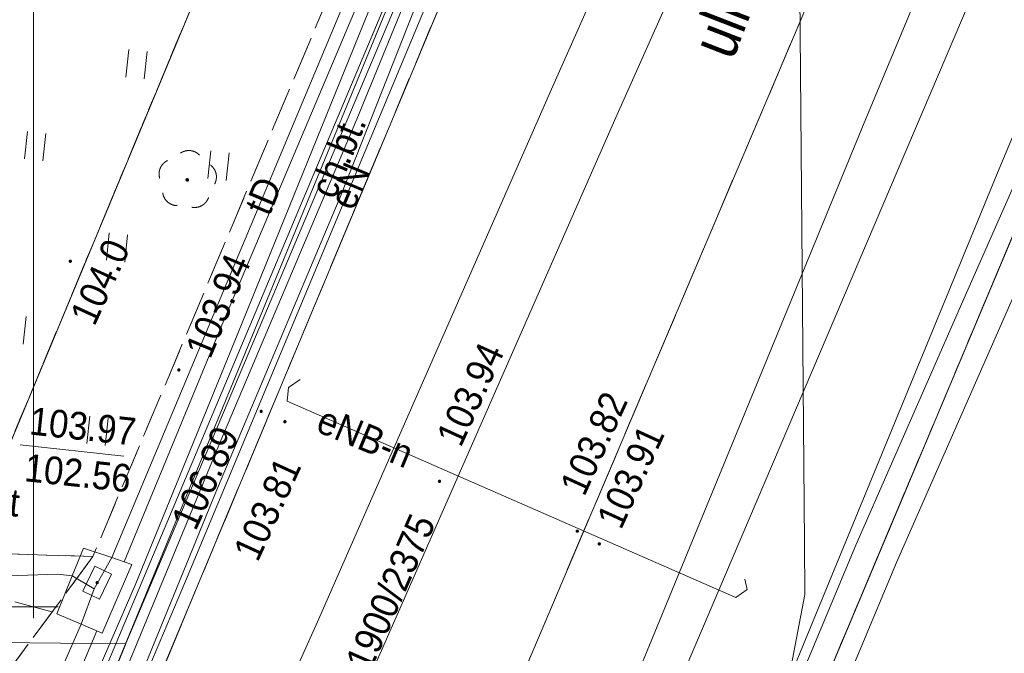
# Model space of a CAD drawing. Header units: millimetres. Extents: x -165388 to 921073, y -295343 to 494042.
# Tile 102 of 117: x 259765 to 286470, y 101739 to 118927. Entities that reach past the tile are written whole.
import ezdxf
from ezdxf.xclip import XClip

# ---------------------------------------------------------------- set-up
doc = ezdxf.new("R2010")
doc.units = ezdxf.units.MM
doc.header["$MEASUREMENT"] = 0
doc.header["$XCLIPFRAME"] = 0
for name, pattern in [('0.5_0.5', [1000, 500, -500]), ('1.0_0.5', [1500, 1000, -500]), ('1.5_0.5', [2000, 1500, -500]), ('1.5_1.0', [2500, 1500, -1000]), ('mz1.0_0.5', [1500, 1000, -500]), ('Wipeout_Contour', [1000, 0, -1000])]:
    doc.linetypes.add(name, pattern=pattern)
for name, color, linetype, lineweight in [('20231207_mdcp_Kolska_2-4_6_0_Nr_pióra__1', 7, 'Continuous', 13), ('bg-woz-oz.6640.12006.2023.pge-1_rzut_5_216-obręb ewidencyjny_Nr_pióra__7', 7, 'Continuous', 18), ('bg-woz-oz.6640.12006.2023.pge-1_rzut_5_219-działka ewidencyjna_Nr_pióra__7', 7, 'Continuous', 18), ('bg-woz-oz.6640.12006.2023.pge-1_rzut_5_994-Nazwa ulicy_Nr_pióra__7', 7, 'Continuous', 18), ('bg-woz-oz.6640.12006.2023.pge-1_rzut_5_chodnik (powierzchnia)-Atr17_Nr_pióra__7', 7, 'Continuous', 18), ('bg-woz-oz.6640.12006.2023.pge-1_rzut_5_chodnik (powierzchnia)_Nr_pióra__7', 7, 'Continuous', 18), ('bg-woz-oz.6640.12006.2023.pge-1_rzut_5_jezdnia (powierzchnia)_Nr_pióra__7', 7, 'Continuous', 18), ('bg-woz-oz.6640.12006.2023.pge-1_rzut_5_komora podziemna - przewód telekomunikacyjny (powierzchnia)_Nr_pióra__30', 252, 'Continuous', 18), ('bg-woz-oz.6640.12006.2023.pge-1_rzut_5_krawężnik (linia)_Nr_pióra__7', 7, 'Continuous', 18), ('bg-woz-oz.6640.12006.2023.pge-1_rzut_5_przewód telekomunikacyjny (linia)-Atr1_Nr_pióra__30', 252, 'Continuous', 18), ('bg-woz-oz.6640.12006.2023.pge-1_rzut_5_przewód telekomunikacyjny (linia)_Nr_pióra__30', 252, 'Continuous', 18), ('bg-woz-oz.6640.12006.2023.pge-1_rzut_5_przewód telekomunikacyjny podziemny_Nr_pióra__30', 252, 'Continuous', 18), ('bg-woz-oz.6640.12006.2023.pge-1_rzut_5_punkt o określonej wysokości (sieć telekomunikacyjna)-Atr2_Nr_pióra__30', 252, 'Continuous', 18), ('bg-woz-oz.6640.12006.2023.pge-1_rzut_5_punkt o określonej wysokości (sieć telekomunikacyjna)-Atr2_Nr_pióra__7', 7, 'Continuous', 18), ('bg-woz-oz.6640.12006.2023.pge-1_rzut_5_punkt o określonej wysokości (sieć telekomunikacyjna)-Atr3_Nr_pióra__30', 252, 'Continuous', 18), ('bg-woz-oz.6640.12006.2023.pge-1_rzut_5_punkt wysokościowy naturalny-Atr2_Nr_pióra__7', 7, 'Continuous', 18), ('bg-woz-oz.6640.12006.2023.pge-1_rzut_5_punkt wysokościowy sztuczny-Atr2_Nr_pióra__7', 7, 'Continuous', 18), ('bg-woz-oz.6640.12006.2023.pge-1_rzut_5_tor tramwajowy (linia)_Nr_pióra__7', 7, 'Continuous', 18), ('bg-woz-oz.6640.12006.2023.pge-1_rzut_5_trawnik_Nr_pióra__7', 7, 'Continuous', 18), ('bg-woz-oz.6640.12006.2023.pge-1_rzut_5_właz prostokątny - siec telekomunikacyjna (punkt)-Atr17_Nr_pióra__7', 7, 'Continuous', 18), ('bg-woz-oz.6640.12006.2023.pge-1_rzut_5_właz prostokątny - siec telekomunikacyjna (punkt)_Nr_pióra__7', 7, 'Continuous', 18)]:
    doc.layers.add(name, color=color, linetype=linetype, lineweight=lineweight)
for name, color, linetype, lineweight, true_color in [('bg-woz-oz.6640.12006.2023.pge-1_rzut_5_218-kontur użytku gruntowego_Nr_pióra__3', 7, 'Continuous', 18, 0x959595), ('bg-woz-oz.6640.12006.2023.pge-1_rzut_5_drzewo liściaste (punkt)_Nr_pióra__94', 7, 'Continuous', 18, 0x4b4b4b), ('bg-woz-oz.6640.12006.2023.pge-1_rzut_5_przewód elektroenergetyczny (linia)-Atr1_Nr_pióra__1', 7, 'Continuous', 18, 0x4c4c4c), ('bg-woz-oz.6640.12006.2023.pge-1_rzut_5_przewód elektroenergetyczny (linia)_Nr_pióra__1', 7, 'Continuous', 18, 0x4c4c4c), ('bg-woz-oz.6640.12006.2023.pge-1_rzut_5_przewód gazowy (linia)_Nr_pióra__40', 7, 'Continuous', 18, 0xbcbcbc), ('bg-woz-oz.6640.12006.2023.pge-1_rzut_5_przewód kanalizacyjny (linia)-Atr1_Nr_pióra__34', 7, 'Continuous', 18, 0x4b4b4b), ('bg-woz-oz.6640.12006.2023.pge-1_rzut_5_przewód kanalizacyjny (linia)_Nr_pióra__34', 7, 'Continuous', 18, 0x4b4b4b), ('bg-woz-oz.6640.12006.2023.pge-1_rzut_5_Zakres_Nr_pióra__3', 7, 'Continuous', 18, 0x959595), ('ZD_DIM_Nr_pióra__48', 7, 'Continuous', 13, 0xa80f02)]:
    doc.layers.add(name, color=color, linetype=linetype, lineweight=lineweight, true_color=true_color)
for name, color, linetype in [('bg-woz-oz.6640.12006.2023.pge-1_rzut_5_drzewo liściaste (punkt)', 7, 'Continuous'), ('bg-woz-oz.6640.12006.2023.pge-1_rzut_5_punkt o określonej wysokości (sieć telekomunikacyjna)', 7, 'Continuous'), ('bg-woz-oz.6640.12006.2023.pge-1_rzut_5_punkt wysokościowy naturalny', 7, 'Continuous'), ('bg-woz-oz.6640.12006.2023.pge-1_rzut_5_punkt wysokościowy sztuczny', 7, 'Continuous'), ('INW_GEO', 7, 'Continuous'), ('ZD_DIM', 7, 'Continuous'), ('ZD_INNE', 7, 'Continuous')]:
    doc.layers.add(name, color=color, linetype=linetype)
doc.styles.add('GENERATED_STYLE_1', font='txt')
doc.styles.add('GENERATED_STYLE_4', font='txt')
doc.dimstyles.new('GENERATED_STYLE__2', dxfattribs={"dimtxt": 1000, "dimasz": 678.5714285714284, "dimexe": 0.18, "dimexo": 20, "dimgap": 0.09, "dimtad": 1, "dimlfac": 0.001, "dimzin": 0, "dimdsep": 46, "dimtxsty": 'GENERATED_STYLE_4', "dimblk": 'ARROWHEAD_17', "dimblk1": 'ARROWHEAD_17', "dimblk2": 'ARROWHEAD_17', "dimcen": 0.09, "dimclrd": 256, "dimclre": 256, "dimclrt": 256, "dimadec": 0, "dimazin": 0, "dimtfac": 1, "dimtdec": 4, "dimtmove": 0, "dimatfit": 3, "dimfxl": 0, "dimtolj": 1, "dimtzin": 0, "dimarcsym": 0})
picture_1 = doc.add_image_def('image1.tif', size_in_pixel=(4961, 3508))

# ---------------------------------------------------------------- blocks, each defined once
blk = doc.blocks.new('Rysunek_2_5', base_point=(-8071116841.925635, -4961354754.727498))
at = {"layer": 'bg-woz-oz.6640.12006.2023.pge-1_rzut_5_drzewo liściaste (punkt)', "linetype": 'Continuous', "lineweight": 0, "true_color": 0x4b4b4b}
blk.add_hatch(color=251, dxfattribs=at).paths.add_polyline_path([(264360.0322408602, 114574.632178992, 0.9999999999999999), (264260.5981202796, 114585.2555278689, 0.9999999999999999)])
at = {"layer": 'bg-woz-oz.6640.12006.2023.pge-1_rzut_5_punkt o określonej wysokości (sieć telekomunikacyjna)', "linetype": 'Continuous', "lineweight": 18}
blk.add_hatch(color=252, dxfattribs=at).paths.add_polyline_path([(261885.4677705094, 103698.445555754, 0.9999999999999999), (261846.9030056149, 103617.1266846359, 0.9999999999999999)])
at = {"layer": 'bg-woz-oz.6640.12006.2023.pge-1_rzut_5_punkt wysokościowy naturalny', "linetype": 'Continuous', "lineweight": 0, "true_color": 0x000000}
blk.add_hatch(color=18, dxfattribs=at).paths.add_polyline_path([(261182.813456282, 112369.6818836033, 0.9999999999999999), (261093.322747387, 112379.2428988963, 0.9999999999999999)])
at = {"layer": 'bg-woz-oz.6640.12006.2023.pge-1_rzut_5_punkt wysokościowy sztuczny', "linetype": 'Continuous', "lineweight": 0, "true_color": 0x000000}
for points in [[(264126.1472273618, 109420.311389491, 0.9999999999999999), (264036.6565184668, 109429.8724038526, 0.9999999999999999)], [(266359.4201877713, 108296.7047477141, 0.9999999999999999), (266269.9294788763, 108306.2657620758, 0.9999999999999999)], [(267003.3197654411, 108016.7166516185, 0.9999999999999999), (266913.8290565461, 108026.2776669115, 0.9999999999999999)], [(271195.5297701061, 106402.2274818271, 0.9999999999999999), (271106.039061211, 106411.7884961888, 0.9999999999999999)], [(274932.7650265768, 105047.5420439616, 0.9999999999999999), (274843.2743176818, 105057.1030583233, 0.9999999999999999)], [(275529.4546112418, 104702.1994050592, 0.9999999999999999), (275439.9639023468, 104711.7604184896, 0.9999999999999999)]]:
    blk.add_hatch(color=18, dxfattribs=at).paths.add_polyline_path(points)
at = {"layer": 'bg-woz-oz.6640.12006.2023.pge-1_rzut_5_216-obręb ewidencyjny_Nr_pióra__7', "linetype": '1.5_1.0', "flags": 128}
blk.add_lwpolyline([(478131.8905176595, 494042.2276444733), (468407.6566873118, 491319.8616877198), (463558.1599669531, 489323.7450663), (455785.044439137, 486131.4457422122), (448273.2171202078, 477289.4182400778), (430305.6733803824, 456148.541437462), (428510.164055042, 454027.28090249), (420737.2988071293, 440576.9067117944), (419834.1895034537, 438430.7022523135), (417784.1870477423, 433550.8672203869), (396982.1628984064, 384090.8551784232), (377756.7662578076, 338374.5372602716), (379393.1777710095, 333452.844729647), (315775.6224190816, 182205.2819356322), (314923.9724492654, 180164.2056675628), (312040.7621143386, 173321.7793321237), (261484.4032842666, 53112.3180501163), (241423.674095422, 5413.522001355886), (247900.9987898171, 2690.001340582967), (262338.0662379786, -3378.036521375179), (273785.52443441, -7306.369610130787), (277549.020525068, -8603.519244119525), (297278.6191832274, -12199.81411844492), (317356.2813028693, -12444.11677308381), (333270.2467450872, -10242.25304462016), (376016.4716420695, -1353.031646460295), (389726.7816802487, 1496.599676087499), (438416.830743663, 11611.32271867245), (456015.3554240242, 15272.4877120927), (480463.5322475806, 20354.02782633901), (497619.6175171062, 23921.66545148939), (514971.0016259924, 27528.77918630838), (529607.0264680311, 30571.15931436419), (556370.0214689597, 36139.54315241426), (576312.1322272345, 40274.42145068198), (589683.686315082, 43059.67570468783), (615140.312246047, 48355.2961833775), (616220.4899052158, 48581.82702586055), (634889.248832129, 52470.58519627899), (645164.7893851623, 54611.09129246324), (649813.250227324, 55572.71065645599)], dxfattribs=at)
blk.add_lwpolyline([(-165387.8878252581, 18031.94059059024), (-76197.38563615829, 25428.77905536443), (-70556.2409972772, 25892.12251454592), (-65858.74732490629, 17334.66651290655), (-32575.62591973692, -48795.33144179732), (-33434.92813501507, -58438.61406203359), (-34506.61248154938, -70352.18164883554), (-34884.88857913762, -73610.43381784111), (-34847.41146117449, -77777.99851074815), (-34351.29349306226, -149758.0225933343), (-33863.54637797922, -221063.339385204), (49110.58203876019, -210759.6646426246), (56097.97361306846, -261046.5223584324), (58810.17918419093, -280655.6131327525), (68525.01957118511, -283292.5765886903), (99614.28502108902, -291733.0607995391), (106152.5870971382, -295297.8196907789), (148135.3605072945, -233498.0847649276), (178386.0999243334, -164973.9629924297), (213466.6769439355, -61032.51256980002), (241423.674095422, 5413.522001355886), (261484.4032842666, 53112.3180501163), (312040.7621143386, 173321.7793321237), (283312.7159988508, 179106.3939575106), (128376.4298250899, 210362.689755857), (-61136.87913212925, 251960.7453299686), (-75011.46761514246, 249832.6488938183), (-79204.82803229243, 244658.8467704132), (-83859.66502968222, 238930.9333190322), (-91094.01775896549, 216683.5707640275), (-93826.92435290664, 221320.1343137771), (-108163.2622340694, 179476.3484410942), (-111617.6671888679, 170864.5898280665), (-131164.3164902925, 116493.4237450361), (-141165.8304715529, 87642.65914447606), (-161180.6289767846, 30113.35495300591)], close=True, dxfattribs=at)
at = {"layer": 'bg-woz-oz.6640.12006.2023.pge-1_rzut_5_218-kontur użytku gruntowego_Nr_pióra__3', "linetype": '0.5_0.5', "flags": 128}
for points in [[(312040.7621143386, 173321.7793321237), (261484.4032842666, 53112.3180501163)], [(261484.4032842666, 53112.3180501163), (312040.7621143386, 173321.7793321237)], [(268654.8708826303, 129452.5675550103), (258272.5769560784, 104474.1674289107)], [(258272.5769560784, 104474.1674289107), (268654.8708826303, 129452.5675550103)]]:
    blk.add_lwpolyline(points, dxfattribs=at)
at = {"layer": 'bg-woz-oz.6640.12006.2023.pge-1_rzut_5_219-działka ewidencyjna_Nr_pióra__7', "linetype": 'Continuous', "flags": 128}
for points in [[(312040.7621143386, 173321.7793321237), (261484.4032842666, 53112.3180501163)], [(268654.8708826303, 129452.5675550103), (258272.5769560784, 104474.1674289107)]]:
    blk.add_lwpolyline(points, dxfattribs=at)
at = {"layer": 'bg-woz-oz.6640.12006.2023.pge-1_rzut_5_chodnik (powierzchnia)_Nr_pióra__7', "linetype": 'mz1.0_0.5', "flags": 128}
for points in [[(249074.4825107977, 76271.7214608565), (250706.1344627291, 70646.55373897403), (250745.5257130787, 70732.85744339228), (257903.0906399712, 87366.61120783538), (263552.3150349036, 101084.098723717), (272432.8970117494, 122361.0854400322), (272633.0402698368, 122822.4341981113), (272804.4156273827, 123296.9133714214), (272945.9607489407, 123774.5795510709), (273077.5624569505, 124253.3080652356), (273180.396264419, 124745.1669964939), (273263.3432485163, 125239.1505967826), (273316.4599956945, 125736.3212024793), (273355.6815292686, 126385.8299953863), (273369.0246287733, 126887.2499410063), (273341.5317432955, 127382.9758130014), (273304.0954470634, 127879.7640213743), (273236.8289129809, 128379.7392351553), (273148.6132210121, 128871.8957044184), (273039.4483702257, 129356.2334338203), (272910.3966942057, 129842.6958322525), (272760.3958584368, 130321.3394880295), (272507.0091020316, 130961.8823453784), (272272.1492955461, 131399.3076197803), (272006.3969176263, 131829.9764879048), (271706.5649637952, 132224.0587119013), (271385.7838502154, 132610.3221932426), (271285.9673313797, 132711.4985864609), (270920.1008947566, 133052.2943474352), (270542.1663764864, 133374.2656195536), (270130.1522832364, 133659.6502475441), (269846.7226084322, 133830.7280652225), (269851.3113800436, 132744.0915387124), (270161.0867455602, 132348.9469792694), (270384.5584075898, 131993.1936711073), (270619.4182140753, 131555.7683957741), (270811.3173684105, 131092.7622243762), (270961.3182023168, 130614.1185676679), (271070.4830549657, 130129.7808401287), (271077.2394621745, 130098.888267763), (271165.4551550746, 129606.7317984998), (271253.6708470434, 129114.5753264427), (271341.8865399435, 128622.4188571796), (271420.1588202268, 128131.324720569), (271497.3687659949, 127630.2871732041), (271509.8192440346, 127558.5586186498), (261750.5616694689, 104364.0659190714), (259574.2702512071, 101408.5362432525), (260113.593749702, 100526.2493491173), (251512.2350724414, 80074.26829729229), (250355.5274056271, 80449.27145820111), (250161.758155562, 80047.58317396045), (250595.4013466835, 79870.51374465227), (249055.2756236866, 76374.34258684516)], [(175015.7020203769, 101502.0173853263), (214705.3433051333, 101455.3842283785), (220691.1076819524, 101379.0636826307), (226616.1492513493, 101299.1737332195), (228632.4523827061, 101345.2354604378), (252828.9396120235, 101435.2675527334), (257007.5100511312, 101481.6257460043), (259574.2702512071, 101408.5362432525), (261750.5616694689, 104364.0659190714), (258272.5769560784, 104474.1674289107), (251049.2825983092, 104451.3943577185), (249973.2694197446, 104546.2397085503), (239699.5570706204, 104587.8877453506), (230342.0833675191, 104451.1913349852), (230335.8790734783, 103828.3257745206), (224735.1031629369, 103742.8319770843), (224747.0015296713, 104324.8615544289), (224434.5064135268, 104318.0202888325), (213967.6198931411, 104340.0790411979), (191109.1591026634, 104348.4606286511), (176824.0871885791, 104496.8534540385), (176916.0011811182, 107051.5455715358), (176151.8031805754, 107052.7357300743), (175408.5543397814, 107061.7446321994), (174953.6644490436, 107039.9458184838), (174993.989138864, 104028.6215385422)]]:
    blk.add_lwpolyline(points, close=True, dxfattribs=at)
at = {"layer": 'bg-woz-oz.6640.12006.2023.pge-1_rzut_5_drzewo liściaste (punkt)_Nr_pióra__94', "linetype": 'Continuous'}
for centre, start, end in [((264352.8085779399, 114977.6803385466), 43.1737619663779, 124.6297618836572), ((263945.6384731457, 114743.6108915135), 115.2097619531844, 196.4497618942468), ((264701.337793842, 114662.8734357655), 331.3537619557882, 52.59376189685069), ((264042.2253431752, 114282.7421724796), 187.1227619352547, 268.7727619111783), ((264509.5657128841, 114232.8124307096), 259.0307619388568, 340.6807619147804)]:
    blk.add_arc(centre, 400, start, end, dxfattribs=at)
at = {"layer": 'bg-woz-oz.6640.12006.2023.pge-1_rzut_5_jezdnia (powierzchnia)_Nr_pióra__7', "linetype": '1.5_0.5', "flags": 128}
blk.add_lwpolyline([(273180.396264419, 124745.1669964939), (273077.5624569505, 124253.3080652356), (272945.9607489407, 123774.5795510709), (272804.4156273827, 123296.9133714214), (272633.0402698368, 122822.4341981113), (272432.8970117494, 122361.0854400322), (263552.3150349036, 101084.098723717), (257903.0906399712, 87366.61120783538), (250745.5257130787, 70732.85744339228), (244415.6443076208, 55539.3258780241), (227560.6918046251, 15442.98968557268), (236112.2367586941, 10295.40006443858), (235927.8588062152, 10546.40757665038), (235818.6939563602, 11030.74530512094), (235875.7625026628, 11376.6400590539), (242242.9104885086, 26636.58850360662), (243784.3960868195, 30333.75257253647), (252625.5868114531, 51524.43558443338), (266248.8841935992, 83870.22307701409), (271899.1709230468, 97597.65400458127), (288080.010141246, 135714.4015338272), (279477.5998620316, 138785.6451524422), (279435.0216053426, 138669.511212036), (279067.5826128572, 138336.662016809), (278621.2762603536, 138112.8079583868), (278130.1821256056, 138034.5356771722), (277634.0738544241, 138097.5958360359), (277201.492998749, 138284.6086779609), (276823.5584804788, 138606.5799500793), (276683.2035174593, 138893.1117709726), (276624.8180614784, 139382.0812366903), (276776.306594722, 139858.6850818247), (285701.6763547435, 160990.0900190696), (285846.1109399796, 161306.5369343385), (285459.9752826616, 161740.0104096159), (285260.8943590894, 161288.6050641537), (276214.5462390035, 139777.9057333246), (272507.0091020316, 130961.8823453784), (272760.3958584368, 130321.3394880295), (272910.3966942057, 129842.6958322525), (273039.4483702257, 129356.2334338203), (273148.6132210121, 128871.8957044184), (273236.8289129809, 128379.7392351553), (273304.0954470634, 127879.7640213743), (273341.5317432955, 127382.9758130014), (273369.0246287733, 126887.2499410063), (273355.6815292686, 126385.8299953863), (273316.4599956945, 125736.3212024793), (273263.3432485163, 125239.1505967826)], close=True, dxfattribs=at)
at = {"layer": 'bg-woz-oz.6640.12006.2023.pge-1_rzut_5_komora podziemna - przewód telekomunikacyjny (powierzchnia)_Nr_pióra__30', "linetype": 'Continuous', "flags": 128}
blk.add_lwpolyline([(260769.8600227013, 102809.4520503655), (261191.7756376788, 103840.4647642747), (261493.3928279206, 104592.6795396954), (262260.8626913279, 104339.717073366), (262600.383435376, 104222.988053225), (262803.8834147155, 104150.9619597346), (262001.1857105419, 102285.680106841), (261433.6464246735, 102527.3392861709)], close=True, dxfattribs=at)
at = {"layer": 'bg-woz-oz.6640.12006.2023.pge-1_rzut_5_krawężnik (linia)_Nr_pióra__7', "linetype": 'Continuous', "flags": 128}
for points in [[(236526.375522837, 10029.90226075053), (236112.2367586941, 10295.40006443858), (235927.8588062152, 10546.40757665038), (235818.6939563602, 11030.74530512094), (235875.7625026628, 11376.6400590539), (242242.9104885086, 26636.58850360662), (243784.3960868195, 30333.75257253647), (252625.5868114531, 51524.43558443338), (266248.8841935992, 83870.22307701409), (271899.1709230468, 97597.65400458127), (288080.010141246, 135714.4015338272)], [(250745.5257130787, 70732.85744339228), (257903.0906399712, 87366.61120783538), (263552.3150349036, 101084.098723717), (272432.8970117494, 122361.0854400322), (272633.0402698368, 122822.4341981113), (272804.4156273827, 123296.9133714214), (272945.9607489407, 123774.5795510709), (273077.5624569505, 124253.3080652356), (273180.396264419, 124745.1669964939), (273263.3432485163, 125239.1505967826), (273316.4599956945, 125736.3212024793), (273355.6815292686, 126385.8299953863), (273369.0246287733, 126887.2499410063), (273341.5317432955, 127382.9758130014), (273304.0954470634, 127879.7640213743), (273236.8289129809, 128379.7392351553), (273148.6132210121, 128871.8957044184), (273039.4483702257, 129356.2334338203), (272910.3966942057, 129842.6958322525), (272760.3958584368, 130321.3394880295), (272507.0091020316, 130961.8823453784)]]:
    blk.add_lwpolyline(points, dxfattribs=at)
at = {"layer": 'bg-woz-oz.6640.12006.2023.pge-1_rzut_5_przewód elektroenergetyczny (linia)_Nr_pióra__1', "linetype": 'Continuous', "flags": 128}
for points in [[(256934.1154573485, 175347.4135855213), (260503.2053273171, 174583.9363420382), (269186.5657437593, 172741.0440873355), (271538.9899332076, 172167.8945142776), (280271.0899347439, 170028.1446287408), (279670.4893689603, 166853.9866358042), (278302.9280882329, 162243.1758465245), (286061.7627864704, 158618.4159768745), (280342.0848548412, 145371.0734378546), (280144.0662657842, 144929.6115040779), (277437.8405027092, 138802.4309035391), (272746.5844312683, 127838.7583224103), (272377.4020923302, 125042.1524513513), (262645.0852882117, 102005.6920098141), (262644.0229536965, 101995.7485981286), (254053.4573411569, 81079.99658025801)], [(245130.3078001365, 176316.8592033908), (246177.5552239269, 180941.7778868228), (249034.5917278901, 192151.6994936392), (249865.3355045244, 195220.8141498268), (250249.0919195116, 195612.2614834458), (273739.0845213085, 190407.3841944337), (274710.7343012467, 190182.892090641), (286859.2035882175, 187356.32279329), (290734.7969608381, 186449.4732972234), (296919.6841539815, 185507.0984214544), (297186.8812646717, 184995.8199225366), (287562.4972591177, 162028.2834293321), (285370.5672863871, 156761.3352630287), (277700.4058770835, 138341.9317994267), (272735.2381786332, 126602.9706131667), (260824.1218151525, 98328.32990773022), (253799.0931086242, 81428.99348121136), (253275.7465261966, 81142.97188166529), (248104.7479370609, 83103.39877009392), (247663.7102942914, 81893.40463839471)], [(287236.1187366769, 188060.2652421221), (286429.1297998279, 187472.6694151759), (286567.4019847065, 185848.7910944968), (286718.1246494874, 184153.1842174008), (280651.530447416, 167282.1903293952), (279574.1992862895, 165858.5830898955), (279680.9419281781, 165163.3090376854), (286715.0966282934, 160026.9808107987), (278529.3644145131, 140264.749456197), (278400.6092054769, 138588.9445468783), (273070.2120438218, 126255.4184449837), (271970.1894531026, 124713.5525941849), (249103.6295900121, 69108.08757506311), (243716.4184553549, 55583.859086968), (240733.9866803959, 49224.70814548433)], [(262600.383435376, 104222.988053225), (265205.347946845, 110531.9546805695), (271694.621485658, 125899.5383866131), (272398.9474046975, 127785.3870019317), (276294.8572579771, 137234.984157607), (279471.4836450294, 144941.1274725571), (283648.1463881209, 154853.5181190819), (286797.1520675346, 162301.1327199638), (290585.5963751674, 171309.6503410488), (294028.0181057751, 179620.9819205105), (296304.8070510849, 184929.1484672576)], [(280231.303408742, 141792.5922693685), (278801.065438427, 138948.4369717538), (270628.5485001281, 118933.3709757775), (264263.5251842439, 103693.3093555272), (259487.4949986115, 92406.81584831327), (257142.6317580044, 86743.87347046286), (254593.5886008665, 81052.46073007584), (254070.2420193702, 80766.43913052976), (248396.2090350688, 83384.02383867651), (247422.0521878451, 83679.18216157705), (246917.0198747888, 82717.3909349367), (246821.7921275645, 81731.93080164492), (246788.8597445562, 81423.68502635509)], [(229148.5796356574, 18350.75725521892), (232051.6767939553, 25191.05892069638), (236649.8727537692, 36225.01532360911), (240571.3635040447, 45631.65182806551), (243792.6928158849, 53473.81590679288), (246416.7793570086, 59961.76395285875), (248931.1908250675, 66270.34818101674), (251227.7817362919, 71857.99260251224), (250431.7147610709, 73914.19720556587), (253549.8278681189, 81355.05539830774), (254498.7024320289, 83647.2240369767), (258251.2400345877, 92790.31768906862), (260584.799987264, 98253.32949124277), (262894.6061758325, 103588.139269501), (265685.1387964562, 110410.2963833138), (269345.3810820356, 119442.5677713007), (272285.2775659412, 126721.4419050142), (272746.5844312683, 127838.7583224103)], [(273316.4599956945, 125736.3212024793), (272179.8507608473, 124228.5349294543), (268911.6938523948, 116230.4632598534), (265197.4003082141, 107445.3324433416), (262485.2677918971, 100886.3357808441), (259524.4221482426, 93599.64290447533), (256088.6719664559, 85539.0212982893), (253416.6954969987, 78885.22225245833), (249103.6295900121, 69108.08757506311)], [(270990.633925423, 120533.9627861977), (268478.729525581, 114154.7123380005), (265084.877663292, 106109.7282152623), (262361.0594617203, 99441.3540204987), (259108.7527191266, 91874.03607740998), (254387.5815533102, 81195.15304453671), (247343.7799075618, 84170.27629725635), (246240.1449475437, 81653.2761240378)], [(267372.2888855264, 109164.0120754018), (267057.3715595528, 108946.2344851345), (267018.0651666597, 108578.3282369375), (279191.4343405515, 103254.9850223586), (279496.4082529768, 103473.8249471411), (279435.6005880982, 103751.8580891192)], [(146528.2506030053, 103137.5942677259), (147607.8331833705, 102982.0261104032), (154782.0904189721, 103110.6073120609), (155316.5276059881, 103123.9074449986), (165119.3301826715, 103192.9119583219), (175078.1252076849, 102933.4863312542), (195903.2855080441, 102719.948423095), (204331.857402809, 102634.0657901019), (223892.4620924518, 102445.0045516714), (233511.7363734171, 102302.3079447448), (254175.6774112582, 102085.8805719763), (261709.724612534, 102005.0550391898), (262644.0229536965, 101995.7485981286)], [(261857.3462031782, 102351.3321913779), (256330.4600426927, 89214.13198020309), (251979.2349366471, 78797.43192251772), (249898.7223077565, 73820.28743997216), (250778.9683174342, 71704.80476226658), (248458.9211782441, 66180.00781815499), (245891.6056444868, 59846.90502844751), (241650.4380097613, 49519.01574246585), (237481.2964685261, 39394.62643675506), (231951.2233035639, 26227.5959905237), (227811.9119983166, 16100.01968033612), (223997.291713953, 6752.363712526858), (220630.7630203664, -1225.141195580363), (217614.1238464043, -8375.133370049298), (214563.1924141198, -16034.36423186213), (210510.6950355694, -25537.63024881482), (207552.271601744, -32613.38680144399), (204406.5377861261, -40312.7737082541), (201114.5422533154, -48157.44485706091), (195421.9372086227, -51079.23331577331), (192227.5475934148, -61116.68194644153), (189136.2044690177, -70189.61959984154), (187012.7730788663, -76509.80465486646)]]:
    blk.add_lwpolyline(points, dxfattribs=at)
at = {"layer": 'bg-woz-oz.6640.12006.2023.pge-1_rzut_5_przewód gazowy (linia)_Nr_pióra__40', "linetype": 'Continuous', "flags": 128}
blk.add_lwpolyline([(375996.6534171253, 335454.9991479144), (371353.0745944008, 324184.5255233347), (367051.5665495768, 313762.5137912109), (361920.7175662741, 301508.2374475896), (352391.4334857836, 278771.9065006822), (344765.8901438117, 260770.1263464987), (342464.8801749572, 255705.9133639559), (322425.5674015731, 207642.7804706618), (307429.7375706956, 171863.3717605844), (290250.9436989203, 130524.4065923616), (270112.324626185, 83226.15163680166), (252810.0882945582, 42614.41542766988), (231959.3245601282, -6548.738984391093), (219696.70422934, -35007.07770232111), (223802.4365222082, -45432.23776575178)], dxfattribs=at)
at = {"layer": 'bg-woz-oz.6640.12006.2023.pge-1_rzut_5_przewód kanalizacyjny (linia)_Nr_pióra__34', "linetype": 'Continuous', "flags": 128}
for points in [[(300067.8491583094, 146014.3768917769), (294441.0597104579, 132794.9243076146), (292315.7166745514, 127680.5658517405), (290996.1309125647, 124554.2589472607), (286807.5751513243, 114607.7386057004), (285347.8713203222, 111288.2236111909), (282446.9575639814, 104673.5668703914), (277649.0398850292, 93193.50317586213), (276416.8984452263, 90249.33745525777), (275944.0333768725, 89023.8367151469), (267500.354507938, 69078.16991116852), (260725.6767498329, 53198.60852044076), (257406.3776414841, 45386.42174843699), (249301.3632902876, 26279.92612309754), (248992.2018656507, 25556.87784403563), (240607.3445798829, 5442.608131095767), (232371.4721975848, -14041.52294807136), (231830.9332551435, -15324.35890473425), (223794.4781342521, -34813.30200657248), (222083.4673391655, -38973.27576205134), (216825.3408353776, -51537.78652194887), (216108.5329204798, -53506.57849106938)], [(301172.5263893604, 145543.9611868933), (295547.4400706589, 132329.153961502), (293422.351995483, 127217.1819228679), (292102.5112727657, 124088.4886011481), (287909.3560418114, 114132.8050233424), (286446.373431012, 110805.1925227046), (283550.1866247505, 104200.8922258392), (278755.6752059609, 92730.11924698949), (277530.0913276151, 89802.14853771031), (277056.9712985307, 88574.26137849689), (268605.1592184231, 68608.94741676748), (261829.1607704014, 52728.32029499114), (258511.1823519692, 44917.19925403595), (250404.847310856, 25809.63789764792), (250097.2615368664, 25090.04176780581), (241713.8524213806, 4978.03099360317), (233476.5318688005, -14508.35902430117), (232939.0167472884, -15785.48389486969), (224904.2647564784, -35269.78163793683), (223191.6783107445, -39433.20754356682), (217943.2606678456, -51974.6189955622), (217236.5440549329, -53916.73202719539)], [(264202.118517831, 94522.38648664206), (264457.6967600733, 95058.77080187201), (267842.0129101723, 102588.5525159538), (274193.5761421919, 117043.7023993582), (276932.9988108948, 123239.5529644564), (277445.0589893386, 123786.240613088)], [(265918.7586698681, 93706.50490280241), (266182.0230940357, 94261.17617171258), (269578.6112966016, 101816.3981437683), (275930.5782169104, 116275.3265220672), (278566.7228912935, 122176.8672335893), (278852.6857141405, 122510.3837028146)]]:
    blk.add_lwpolyline(points, dxfattribs=at)
at = {"layer": 'bg-woz-oz.6640.12006.2023.pge-1_rzut_5_przewód telekomunikacyjny (linia)_Nr_pióra__30', "linetype": 'Continuous', "flags": 128}
for points in [[(268932.1349365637, 120281.214075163), (262260.8626913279, 104339.717073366), (261787.402885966, 103485.1787108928)], [(261787.402885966, 103485.1787108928), (261433.6464246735, 102527.3392861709), (254808.6496600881, 87395.50800528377), (251469.3592777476, 79767.08485651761), (251004.7805504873, 78901.54074691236)]]:
    blk.add_lwpolyline(points, dxfattribs=at)
at = {"layer": 'bg-woz-oz.6640.12006.2023.pge-1_rzut_5_przewód telekomunikacyjny podziemny_Nr_pióra__30', "linetype": 'Continuous', "flags": 128}
blk.add_lwpolyline([(261787.402885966, 103485.1787108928), (261191.7756376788, 103840.4647642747), (260803.9825642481, 103881.8958271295), (256444.6884337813, 103744.2197939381), (254770.7106545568, 103701.8123278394), (245111.3651860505, 103657.7087733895), (241118.1501746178, 103651.8890243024), (233129.8930207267, 103811.4121994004), (232498.1463830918, 103828.6222405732), (232679.083827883, 106745.9089327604)], dxfattribs=at)
at = {"layer": 'bg-woz-oz.6640.12006.2023.pge-1_rzut_5_punkt o określonej wysokości (sieć telekomunikacyjna)-Atr2_Nr_pióra__7', "linetype": 'Continuous', "flags": 128}
blk.add_lwpolyline([(259780.9174899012, 107390.4336774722), (262586.9483882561, 107090.6427577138)], dxfattribs=at)
at = {"layer": 'bg-woz-oz.6640.12006.2023.pge-1_rzut_5_tor tramwajowy (linia)_Nr_pióra__7', "linetype": 'Continuous', "flags": 128}
for points in [[(186193.8181277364, -132841.5737804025), (203193.5091959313, -78117.84032266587), (207692.8242212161, -65373.7018937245), (210589.420620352, -56993.9984800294), (216572.8970505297, -42407.09991194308), (222011.6523755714, -29059.34577528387), (226894.3833112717, -17150.66664479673), (229466.3305813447, -10868.343250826), (231973.3057050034, -4629.362906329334), (233869.5252407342, 317.1865437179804), (238308.2012450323, 10422.83621896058), (244692.0490497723, 25650.82975756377), (247689.5661950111, 32621.84051331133), (252376.7856089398, 44018.39148905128), (256742.2883240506, 54192.20031518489), (263964.6556833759, 71432.50221945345), (268074.6040074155, 81191.10994786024), (272692.0917136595, 91840.8426810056), (282668.702589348, 116128.4307744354), (293703.9479594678, 142605.9487788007), (308862.6544680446, 178780.28936591), (321286.7067446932, 207714.1695935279), (323306.5814254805, 212406.1421295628), (417441.7360201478, 437499.5919875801)], [(189736.7320219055, -133944.1893715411), (207167.3046387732, -78482.05148987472), (208854.7125216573, -73513.19300662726), (214207.1652151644, -57772.73081056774), (220326.6624100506, -43230.53516820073), (230681.2507705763, -18229.06121332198), (233312.8585135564, -11953.11182830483), (239747.783254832, 3470.562947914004), (243013.8154914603, 11448.74779134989), (251605.230756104, 31901.79117769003), (256005.025729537, 42584.83869303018), (260430.1040610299, 53033.87605398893), (267602.5416767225, 69806.83758761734), (271792.6323767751, 79939.04563598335), (276408.292952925, 90759.94104519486), (286327.0704858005, 114882.7404724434), (297481.2544044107, 141438.0635004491), (312468.8830953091, 177328.9744136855), (324911.8876857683, 207005.0411475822), (326921.8189530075, 211698.0760190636), (417643.1070361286, 427994.4118363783)]]:
    blk.add_lwpolyline(points, dxfattribs=at)
at = {"layer": 'bg-woz-oz.6640.12006.2023.pge-1_rzut_5_trawnik_Nr_pióra__7', "linetype": 'Continuous'}
for p, q in [((262646.4563272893, 117371.498208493), (262726.1314475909, 118117.2541165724)), ((263143.6269329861, 117318.3814613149), (263223.3020532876, 118064.1373693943)), ((259895.0195638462, 115151.2289149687), (259974.6946841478, 115896.9848230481)), ((260392.190169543, 115098.1121677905), (260471.8652898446, 115843.86807587)), ((264866.7256208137, 114620.0614450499), (264946.4007411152, 115365.8173531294)), ((265363.8962265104, 114566.9446978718), (265443.571346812, 115312.7006059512)), ((262115.2888573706, 112399.7921515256), (262194.9639776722, 113145.5480596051)), ((262612.4594630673, 112346.6754043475), (262692.1345833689, 113092.4313124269)), ((259861.0226996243, 110126.4061108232), (259940.6978199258, 110872.1620189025)), ((261584.1213874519, 107428.0860936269), (261663.7965077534, 108173.8420026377)), ((262081.2919931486, 107374.9693464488), (262160.9671134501, 108120.7252554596))]:
    blk.add_line(p, q, dxfattribs=at)
at = {"layer": 'bg-woz-oz.6640.12006.2023.pge-1_rzut_5_trawnik_Nr_pióra__7', "linetype": '1.0_0.5', "flags": 128}
blk.add_lwpolyline([(250702.0859578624, 138289.7624410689), (250756.9428319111, 134190.7392991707), (250825.6519511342, 128903.5208374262), (250852.3789681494, 126235.584244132), (250870.9478098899, 124715.0069857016), (252928.4693226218, 124676.209741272), (252718.8875069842, 113113.0408216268), (250997.3173364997, 113095.8318542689), (251032.5838513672, 106836.6660736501), (250036.5003682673, 106832.4596993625), (250010.1117100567, 106020.6693075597), (249973.2694197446, 104546.2397085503), (251049.2825983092, 104451.3943577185), (258272.5769560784, 104474.1674289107), (261750.5616694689, 104364.0659190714), (271509.8192440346, 127558.5586186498), (271497.3687659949, 127630.2871732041), (271420.1588202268, 128131.324720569), (271341.8865399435, 128622.4188571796), (271253.6708470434, 129114.5753264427), (271165.4551550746, 129606.7317984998), (271077.2394621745, 130098.888267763), (271070.4830549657, 130129.7808401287), (270961.3182023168, 130614.1185676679), (270811.3173684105, 131092.7622243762), (270619.4182140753, 131555.7683957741), (270384.5584075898, 131993.1936711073), (270161.0867455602, 132348.9469792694), (269851.3113800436, 132744.0915387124), (269073.8132465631, 133279.7188824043), (255655.4347826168, 137398.5074646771), (255793.7928987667, 137846.3434074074), (251553.64999827, 138259.1244438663)], close=True, dxfattribs=at)
at = {"layer": 'bg-woz-oz.6640.12006.2023.pge-1_rzut_5_właz prostokątny - siec telekomunikacyjna (punkt)_Nr_pióra__7', "linetype": 'Continuous', "flags": 128}
blk.add_lwpolyline([(261931.384623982, 103211.8331408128), (262252.7576619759, 103889.4904069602), (261800.986151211, 104103.7390986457), (261479.6131132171, 103426.0818324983)], close=True, dxfattribs=at)
at = {"layer": 'bg-woz-oz.6640.12006.2023.pge-1_rzut_5_Zakres_Nr_pióra__3', "linetype": 'Continuous', "flags": 128}
blk.add_lwpolyline([(278839.4577512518, 91676.85855552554), (281060.7109600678, 103336.8685971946), (281049.2809228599, 104736.0002417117), (280906.7239444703, 121757.4654398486), (280909.5285506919, 121877.8487192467), (280755.4964236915, 134555.9548120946), (280749.8023519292, 134596.7907961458), (280694.9454778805, 138695.813938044), (278585.9270337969, 149360.2098990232), (272802.3070544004, 158576.7786717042), (264118.9487827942, 165126.3045426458), (253670.3357119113, 168143.3701524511), (235230.3203754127, 169972.6690277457), (204147.1292478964, 173575.130593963), (178657.4474032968, 176630.2769854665), (165644.1117981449, 175315.2878507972), (154415.0638710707, 168580.0757035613), (147128.2796980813, 157702.6230413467)], dxfattribs=at)
at = {"layer": 'bg-woz-oz.6640.12006.2023.pge-1_rzut_5_994-Nazwa ulicy_Nr_pióra__7', "linetype": 'Continuous', "insert": (279454.3805711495, 117664.9322738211), "char_height": 1250, "attachment_point": 7, "rotation": 68.78776188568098, "style": 'GENERATED_STYLE_1'}
blk.add_mtext('\\A1;{\\W0.790000x;\\fArial|b0|i0|c238|p38;ulica Okopowa}', dxfattribs=at)
at = {"layer": 'bg-woz-oz.6640.12006.2023.pge-1_rzut_5_chodnik (powierzchnia)-Atr17_Nr_pióra__7', "linetype": 'Continuous', "insert": (267966.5017770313, 114165.9574492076), "char_height": 750, "attachment_point": 4, "rotation": 67.61676190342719, "style": 'GENERATED_STYLE_1'}
blk.add_mtext('\\A1;{\\W0.900000x;\\fArial|b0|i0|c238|p38;ch.bt.}', dxfattribs=at)
at = {"layer": 'bg-woz-oz.6640.12006.2023.pge-1_rzut_5_przewód elektroenergetyczny (linia)-Atr1_Nr_pióra__1', "linetype": 'Continuous', "char_height": 750, "attachment_point": 4, "style": 'GENERATED_STYLE_1'}
for s, insert, rotation in [('\\A1;{\\W0.900000x;\\fArial|b0|i0|c238|p38;eN}', (268476.6195179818, 113862.2364328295), 67.33176192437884), ('\\A1;{\\W0.900000x;\\fArial|b0|i0|c238|p38;eNB-n}', (267903.7743488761, 108117.1935341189), 337.3547619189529)]:
    blk.add_mtext(s, dxfattribs=dict(at, insert=insert, rotation=rotation))
at = {"layer": 'bg-woz-oz.6640.12006.2023.pge-1_rzut_5_przewód kanalizacyjny (linia)-Atr1_Nr_pióra__34', "linetype": 'Continuous', "insert": (268487.6041261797, 100348.3272602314), "char_height": 750, "attachment_point": 4, "rotation": 66.29976189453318, "style": 'GENERATED_STYLE_1'}
blk.add_mtext('\\A1;{\\W0.900000x;\\fArial|b0|i0|c238|p38;kB1900/2375}', dxfattribs=at)
at = {"layer": 'bg-woz-oz.6640.12006.2023.pge-1_rzut_5_przewód telekomunikacyjny (linia)-Atr1_Nr_pióra__30', "linetype": 'Continuous', "insert": (266191.7499100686, 113716.1556906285), "char_height": 750, "attachment_point": 4, "rotation": 67.29476194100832, "style": 'GENERATED_STYLE_1'}
blk.add_mtext('\\A1;{\\W0.900000x;\\fArial|b0|i0|c238|p38;tD}', dxfattribs=at)
at = {"layer": 'bg-woz-oz.6640.12006.2023.pge-1_rzut_5_punkt o określonej wysokości (sieć telekomunikacyjna)-Atr2_Nr_pióra__30', "linetype": 'Continuous', "insert": (260004.4645614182, 107667.4171675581), "char_height": 750, "attachment_point": 7, "rotation": 353.9017619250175, "style": 'GENERATED_STYLE_1'}
blk.add_mtext('\\A1;{\\W0.900000x;\\fArial|b0|i0|c238|p38;103.97}', dxfattribs=at)
at = {"layer": 'bg-woz-oz.6640.12006.2023.pge-1_rzut_5_punkt o określonej wysokości (sieć telekomunikacyjna)-Atr3_Nr_pióra__30', "linetype": 'Continuous', "insert": (259869.0714915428, 106400.1434985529), "char_height": 750, "attachment_point": 7, "rotation": 353.9017619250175, "style": 'GENERATED_STYLE_1'}
blk.add_mtext('\\A1;{\\W0.900000x;\\fArial|b0|i0|c238|p38;102.56}', dxfattribs=at)
at = {"layer": 'bg-woz-oz.6640.12006.2023.pge-1_rzut_5_punkt wysokościowy naturalny-Atr2_Nr_pióra__7', "linetype": 'Continuous', "insert": (261110.6647764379, 110899.3917821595), "char_height": 750, "attachment_point": 1, "rotation": 65.46676179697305, "style": 'GENERATED_STYLE_1'}
blk.add_mtext('\\A1;{\\W0.900000x;\\fArial|b0|i0|c238|p38;104.0}', dxfattribs=at)
at = {"layer": 'bg-woz-oz.6640.12006.2023.pge-1_rzut_5_punkt wysokościowy sztuczny-Atr2_Nr_pióra__7', "linetype": 'Continuous', "char_height": 750, "style": 'GENERATED_STYLE_1'}
for s, insert, attachment_point, rotation in [('\\A1;{\\W0.900000x;\\fArial|b0|i0|c238|p38;103.94}', (264940.5394799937, 109691.889090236), 7, 67.21876183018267), ('\\A1;{\\W0.900000x;\\fArial|b0|i0|c238|p38;103.94}', (271392.075664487, 107454.3705881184), 4, 65.46676193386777), ('\\A1;{\\W0.900000x;\\fArial|b0|i0|c238|p38;103.82}', (275087.7477684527, 105962.2313387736), 7, 65.46676194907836), ('\\A1;{\\W0.900000x;\\fArial|b0|i0|c238|p38;106.89}', (264545.546450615, 105028.4712059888), 7, 65.46676193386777), ('\\A1;{\\W0.900000x;\\fArial|b0|i0|c238|p38;103.91}', (275739.3006404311, 105219.905324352), 4, 65.46676190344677), ('\\A1;{\\W0.900000x;\\fArial|b0|i0|c238|p38;103.81}', (265539.1749634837, 104501.9552791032), 1, 65.46676193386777)]:
    blk.add_mtext(s, dxfattribs=dict(at, insert=insert, attachment_point=attachment_point, rotation=rotation))
at = {"layer": 'bg-woz-oz.6640.12006.2023.pge-1_rzut_5_właz prostokątny - siec telekomunikacyjna (punkt)-Atr17_Nr_pióra__7', "linetype": 'Continuous', "insert": (259458.365021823, 105460.6004641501), "char_height": 750, "attachment_point": 7, "rotation": 353.9017619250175, "style": 'GENERATED_STYLE_1'}
blk.add_mtext('\\A1;{\\W0.900000x;\\fArial|b0|i0|c238|p38;t}', dxfattribs=at)
blk = doc.blocks.new('Rysunek_3_6', base_point=(188221.5929863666, 121798.6003440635))
at = {"layer": '20231207_mdcp_Kolska_2-4_6_0_Nr_pióra__1'}
image = blk.add_image(picture_1, insert=(75928.03021990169, 59123.25048484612), size_in_units=(209999.7916666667, 148500.0416666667), rotation=-6.098238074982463, dxfattribs=at)
image.set_boundary_path([(-0.5, -0.5), (4960.5, 3507.5)])
blk = doc.blocks.new('*D66')
at = {"layer": 'ZD_DIM_Nr_pióra__48', "linetype": 'Continuous'}
for p, q in [((260135.6486751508, 138289.7624410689), (260135.6486751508, 138602.2624410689)), ((260635.6486751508, 138155.7874410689), (259635.6486751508, 138423.7374410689)), ((260805.2915322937, 138289.7624410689), (259466.005818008, 138289.7624410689)), ((260135.6486751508, 103001.4833211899), (260135.6486751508, 138289.7624410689)), ((259635.6486751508, 103135.4583211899), (260635.6486751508, 102867.5083211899)), ((260805.2915322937, 103001.4833211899), (259466.005818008, 103001.4833211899)), ((260135.6486751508, 102688.9833211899), (260135.6486751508, 103001.4833211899))]:
    blk.add_line(p, q, dxfattribs=at)
at = {"color": 254, "linetype": 'Wipeout_Contour', "lineweight": 0, "ltscale": 1144475.221294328}
blk.add_wipeout([(259935.6486751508, 119205.6179363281), (259935.6486751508, 122085.62782593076), (258935.6486751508, 122085.62782593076), (258935.6486751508, 119205.6179363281)], dxfattribs=at).dxf.layer = 'ZD_DIM'
at = {"layer": 'ZD_DIM_Nr_pióra__48', "insert": (259935.6486751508, 119205.6178811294), "char_height": 1000, "attachment_point": 7, "rotation": 90, "style": 'GENERATED_STYLE_4'}
blk.add_mtext('\\A1;{\\fArial Narrow|b0|i0|c238|p34;35,29}', dxfattribs=at)
blk = doc.blocks.new('ARROWHEAD_17')
at = {"color": 0, "linetype": 'Continuous', "lineweight": 0}
for p, q in [((-0.1875644, -0.7), (0.1875644, 0.7)), ((0, 0), (-1, 0))]:
    blk.add_line(p, q, dxfattribs=at)

msp = doc.modelspace()

# ---------------------------------------------------------------- block references
at = {"layer": 'INW_GEO', "color": 151, "linetype": 'Continuous', "lineweight": 13, "true_color": 0x80c2ff}
ref = msp.add_blockref('Rysunek_2_5', (-8071116841.925635, -4961354754.727498), dxfattribs=at)
XClip(ref).set_block_clipping_path([(-195425.9394250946, -263123.0086484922), (606609.6817159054, -348810.9449165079), (694192.2923495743, 470958.7517303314), (-107843.3287914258, 556646.6879983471)])
at = {"layer": 'ZD_INNE', "color": 151, "linetype": 'Continuous', "lineweight": 13, "true_color": 0x80c2ff}
ref = msp.add_blockref('Rysunek_3_6', (188221.5929863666, 121798.6003440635), dxfattribs=at)
XClip(ref).set_block_clipping_path([(75928.03021990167, 59123.2504848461), (284739.4774660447, 36814.2388748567), (300515.1557528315, 184473.9502032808), (91703.70850668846, 206782.9618132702)])

# ---------------------------------------------------------------- next in the draw order: dimensions: what is measured, and where the dimension line sits
at = {"layer": 'ZD_DIM', "color": 14, "linetype": 'Continuous', "lineweight": 13, "true_color": 0xa80f02}
dim = msp.add_linear_dim(base=(260135.6486751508, 138289.7624410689), p1=(251065.3443727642, 103001.4833211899), p2=(250702.0859578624, 138289.7624410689), angle=90, dimstyle='GENERATED_STYLE__2', dxfattribs=at)
dim.commit()
dim.dimension.update_dxf_attribs({"geometry": '*D66', "text_midpoint": (259435.6486751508, 120915.332936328), "dimtype": 160, "text_rotation": 90})

doc.saveas('drawing.dxf')
